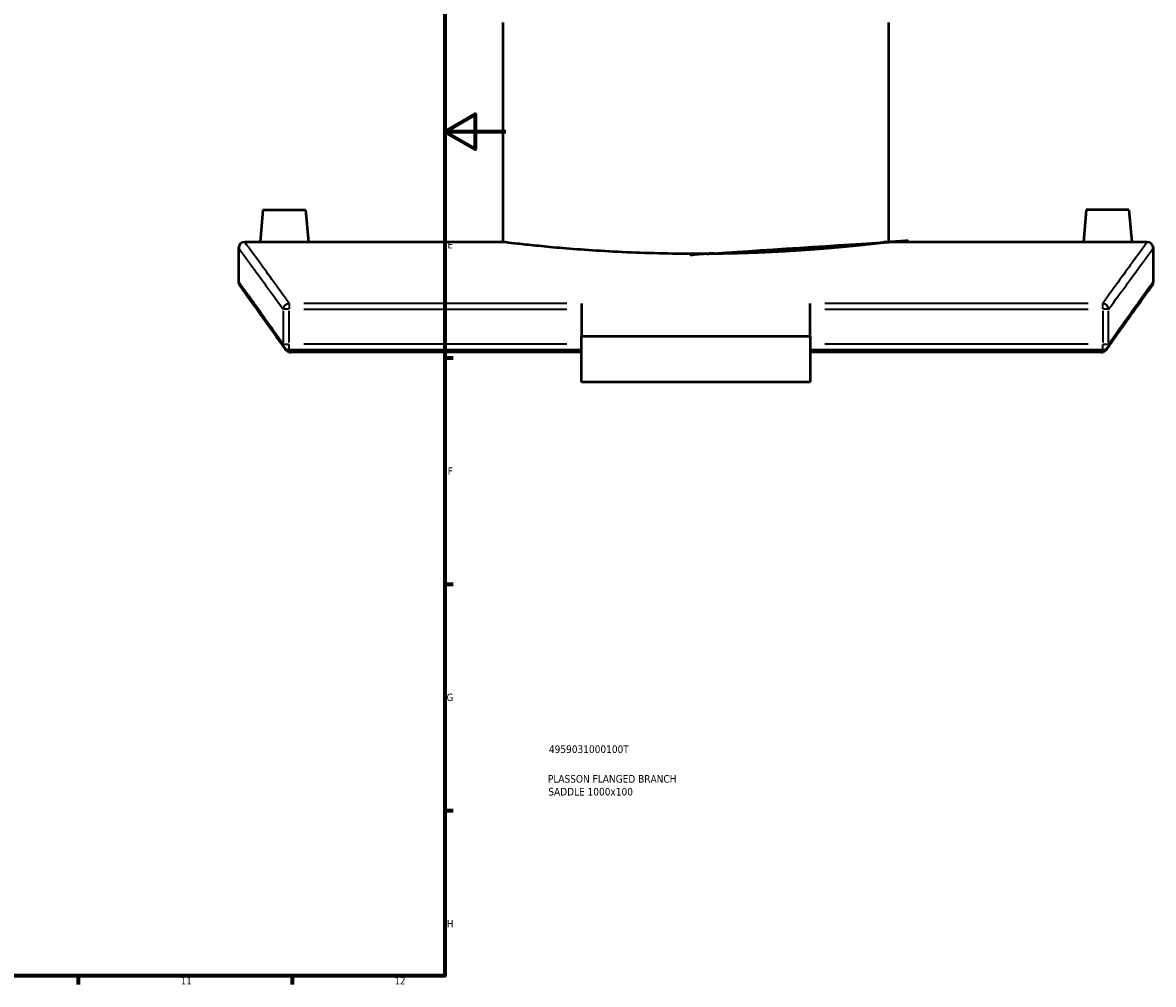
# Model space of a CAD drawing. Header units: millimetres. Extents: x -519 to 1054, y -254 to 828.
# Tile 6 of 10: x 683 to 1053, y 17 to 333. Entities that reach past the tile are written whole.
import ezdxf

# ---------------------------------------------------------------- set-up
doc = ezdxf.new("R2010")
doc.units = ezdxf.units.MM
for name, color, linetype, lineweight in [('Border (ANSI)', 7, 'Continuous', 70), ('Title (ISO)', 7, 'Continuous', 50), ('Visible (ANSI)', 7, 'Continuous', 50), ('Visible Narrow (ANSI)', 7, 'Continuous', 35)]:
    doc.layers.add(name, color=color, linetype=linetype, lineweight=lineweight)
doc.styles.add('Note Text (ANSI)', font='tahoma.ttf')
doc.styles.add('Note Text (ISO)', font='tahoma.ttf')

# ---------------------------------------------------------------- blocks, each defined once
blk = doc.blocks.new('Borders Default Border')
at = {"layer": 'Border (ANSI)'}
for p, q in [((820.9999847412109, 222.7499961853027), (823.7999725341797, 222.7499961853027)), ((820.9999847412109, 148.5000038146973), (823.7999725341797, 148.5000038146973)), ((820.9999847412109, 74.25000190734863), (823.7999725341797, 74.25000190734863)), ((700.8333587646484, 20), (700.8333587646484, 17.20000028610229)), ((770.9166717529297, 20), (770.9166717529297, 17.20000028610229))]:
    blk.add_line(p, q, dxfattribs=at)
at = {"layer": 'Border (ANSI)', "flags": 128}
for points in [[(20, 20), (20, 574.0000152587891), (820.9999847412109, 574.0000152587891), (820.9999847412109, 20), (20, 20)], [(840.9999847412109, 297.0000076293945), (820.9999847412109, 297.0000076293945), (830.9999847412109, 302.773494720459), (830.9999847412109, 291.2265014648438), (820.9999847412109, 297.0000076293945)]]:
    blk.add_lwpolyline(points, dxfattribs=at)
at = {"layer": 'Border (ANSI)', "color": 5, "true_color": 0x0000ff, "char_height": 2.39999994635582, "attachment_point": 7, "style": 'Note Text (ANSI)'}
for s, insert in [('E', (821.9142307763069, 258.6750000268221)), ('F', (821.9793846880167, 184.4250000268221)), ('G', (821.6038174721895, 110.1283225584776)), ('H', (821.7255759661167, 35.92500002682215)), ('11', (734.4330685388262, 17.20000005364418)), ('12', (804.5164018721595, 17.20000005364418))]:
    blk.add_mtext(s, dxfattribs=dict(at, insert=insert))
blk = doc.blocks.new('Title Blocks ISO')
at = {"layer": 'Title (ISO)', "color": 232, "true_color": 0xca0064, "style": 'Note Text (ISO)'}
for tag, p in [('PART_NUMBER_001', (34.15585882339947, 73.13494450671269)), ('DESCRIPTION_001', (33.83688029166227, 63.39776635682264)), ('DESCRIPTION_002', (33.96112475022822, 59.1807303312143))]:
    blk.add_attdef(tag, p, '', height=2.5, dxfattribs=at)

msp = doc.modelspace()

# ---------------------------------------------------------------- linework, layer by layer
at = {"layer": 'Visible (ANSI)'}
for p, q in [((840.1764299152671, 260.7918011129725), (840.1764299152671, 332.7918011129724)), ((966.5764299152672, 260.7918011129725), (966.5764299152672, 332.7918011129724)), ((761.3764299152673, 271.3918011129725), (760.4490500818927, 260.7918011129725)), ((761.3764299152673, 271.3918011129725), (775.3764299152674, 271.3918011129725)), ((775.3764299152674, 271.3918011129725), (776.3038097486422, 260.7918011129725)), ((1031.376429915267, 271.3918011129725), (1030.449050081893, 260.7918011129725)), ((1045.376429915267, 271.3918011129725), (1031.376429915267, 271.3918011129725)), ((1045.376429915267, 271.3918011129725), (1046.303809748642, 260.7918011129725)), ((760.4490500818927, 260.7918011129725), (755.3764299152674, 260.7918011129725)), ((840.1764299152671, 260.7918011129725), (776.3038097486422, 260.7918011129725)), ((1030.449050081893, 260.7918011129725), (966.5764299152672, 260.7918011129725)), ((1051.376429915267, 260.7918011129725), (1046.303809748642, 260.7918011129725)), ((753.3764299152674, 258.7918011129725), (753.3764299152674, 247.7918011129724)), ((1053.376429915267, 247.7918011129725), (1053.376429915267, 258.7918011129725)), ((865.8764299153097, 240.6690276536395), (865.8764299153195, 229.7845696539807)), ((940.8764299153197, 229.7845696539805), (940.8764299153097, 240.6690276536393)), ((940.8764299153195, 229.7845696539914), (865.8764299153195, 229.7845696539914)), ((865.8764299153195, 214.7845696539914), (865.8764299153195, 229.7845696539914)), ((940.8764299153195, 229.7845696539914), (940.8764299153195, 214.7845696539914)), ((865.8764299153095, 225.2894646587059), (770.0010015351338, 225.2894646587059)), ((865.8764299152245, 224.6070055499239), (770.5423733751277, 224.6070055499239)), ((1036.751858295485, 225.2894646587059), (940.8764299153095, 225.2894646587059)), ((1036.210486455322, 224.6070055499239), (940.8764299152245, 224.6070055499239)), ((940.8764299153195, 214.7845696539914), (865.8764299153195, 214.7845696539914))]:
    msp.add_line(p, q, dxfattribs=at)
for centre, start, end in [((755.3764299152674, 258.7918011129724), 90, 180), ((1051.376429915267, 258.7918011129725), 0, 90), ((755.3764299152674, 247.7918011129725), 180, 215.7742467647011), ((1051.376429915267, 247.7918011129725), 324.2257532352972, 0), ((770.001001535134, 227.2894646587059), 215.2194237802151, 270), ((1036.751858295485, 227.2894646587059), 270, 324.7805762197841)]:
    msp.add_arc(centre, 2, start, end, dxfattribs=at)
for points, knots in [([(768.3764299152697, 260.7307022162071), (767.3806214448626, 260.7307022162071), (766.318526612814, 260.7338922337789), (764.3649771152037, 260.7454203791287), (763.4735194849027, 260.7535928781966), (762.0661465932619, 260.768936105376), (761.456363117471, 260.7771020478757), (760.6478163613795, 260.7886169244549), (760.4490500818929, 260.7918011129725), (760.4490500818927, 260.7918011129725)], [0, 0, 0, 0, 0.2987425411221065, 0.2987425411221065, 0.597485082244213, 0.597485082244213, 0.8961817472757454, 0.8961817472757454, 1.194878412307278, 1.194878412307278, 1.194878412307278, 1.194878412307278]), ([(776.3038097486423, 260.7918011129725), (776.3038097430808, 260.7918011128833), (776.1050434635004, 260.7886169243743), (775.2964967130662, 260.7771020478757), (774.6867132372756, 260.768936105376), (773.2793403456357, 260.7535928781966), (772.3878827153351, 260.7454203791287), (770.4343332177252, 260.7338922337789), (769.3722383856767, 260.7307022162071), (768.3764299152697, 260.7307022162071)], [3.584635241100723, 3.584635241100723, 3.584635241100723, 3.584635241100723, 3.883331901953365, 3.883331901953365, 4.182028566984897, 4.182028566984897, 4.480771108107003, 4.480771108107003, 4.779513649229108, 4.779513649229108, 4.779513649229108, 4.779513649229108]), ([(903.3764299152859, 256.8991870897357), (899.4043467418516, 256.8991870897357), (895.2978829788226, 256.9467294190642), (887.1317032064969, 257.1409860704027), (883.0719140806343, 257.287566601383), (875.2875283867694, 257.655680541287), (871.5566557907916, 257.8771621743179), (864.658135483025, 258.3520661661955), (861.4906559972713, 258.6050017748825), (855.8839284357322, 259.0933679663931), (853.2524881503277, 259.3459313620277), (848.6131329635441, 259.8194792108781), (846.6049192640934, 260.0399862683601), (843.3787725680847, 260.4061328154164), (842.158272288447, 260.5517364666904), (840.5569227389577, 260.7446326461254), (840.1764299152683, 260.7918011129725), (840.1764299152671, 260.7918011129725)], [0, 0, 0, 0, 1.191624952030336, 1.191624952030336, 2.383249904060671, 2.383249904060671, 3.574874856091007, 3.574874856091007, 4.766499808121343, 4.766499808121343, 5.958115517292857, 5.958115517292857, 7.14973122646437, 7.14973122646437, 8.341346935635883, 8.341346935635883, 9.532962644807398, 9.532962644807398, 9.532962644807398, 9.532962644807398]), ([(966.5764299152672, 260.7918011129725), (966.5764299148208, 260.791801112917), (966.1959370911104, 260.7446326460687), (964.5945875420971, 260.5517364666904), (963.3740872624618, 260.4061328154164), (960.1479405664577, 260.0399862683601), (958.1397268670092, 259.8194792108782), (953.5003716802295, 259.3459313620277), (950.8689313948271, 259.0933679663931), (945.2622038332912, 258.6050017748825), (942.0947243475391, 258.3520661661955), (935.1962040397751, 257.8771621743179), (931.4653314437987, 257.655680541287), (923.6809457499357, 257.287566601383), (919.6211566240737, 257.1409860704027), (911.454976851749, 256.9467294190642), (907.3485130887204, 256.8991870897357), (903.3764299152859, 256.8991870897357)], [28.5988879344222, 28.5988879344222, 28.59888793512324, 28.59888793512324, 29.79050364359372, 29.79050364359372, 30.98211935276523, 30.98211935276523, 32.17373506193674, 32.17373506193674, 33.36535077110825, 33.36535077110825, 34.55697572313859, 34.55697572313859, 35.74860067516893, 35.74860067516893, 36.94022562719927, 36.94022562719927, 38.1318505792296, 38.1318505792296, 38.1318505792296, 38.1318505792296]), ([(1038.37642991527, 260.7307022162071), (1037.380621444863, 260.7307022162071), (1036.318526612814, 260.7338922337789), (1034.364977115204, 260.7454203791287), (1033.473519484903, 260.7535928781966), (1032.066146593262, 260.768936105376), (1031.456363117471, 260.7771020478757), (1030.64781636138, 260.7886169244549), (1030.449050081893, 260.7918011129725), (1030.449050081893, 260.7918011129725)], [2.389756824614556, 2.389756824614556, 2.389756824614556, 2.389756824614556, 2.688499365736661, 2.688499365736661, 2.987241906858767, 2.987241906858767, 3.285938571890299, 3.285938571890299, 3.584635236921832, 3.584635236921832, 3.584635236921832, 3.584635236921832]), ([(1046.303809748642, 260.7918011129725), (1046.303809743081, 260.7918011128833), (1046.1050434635, 260.7886169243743), (1045.296496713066, 260.7771020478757), (1044.686713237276, 260.768936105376), (1043.279340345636, 260.7535928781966), (1042.387882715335, 260.7454203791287), (1040.434333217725, 260.7338922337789), (1039.372238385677, 260.7307022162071), (1038.37642991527, 260.7307022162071)], [5.974392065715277, 5.974392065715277, 5.974392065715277, 5.974392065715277, 6.273088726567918, 6.273088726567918, 6.571785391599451, 6.571785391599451, 6.870527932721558, 6.870527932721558, 7.169270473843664, 7.169270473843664, 7.169270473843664, 7.169270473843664]), ([(768.3671026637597, 226.136046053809), (767.4219611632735, 227.474905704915), (766.5185578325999, 228.7518425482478), (764.7980932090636, 231.1793661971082), (763.9810339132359, 232.3299502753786), (762.4359889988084, 234.5023102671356), (761.7080052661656, 235.5240836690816), (760.3436464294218, 237.4364951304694), (759.7072730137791, 238.3271309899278), (758.5284191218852, 239.9751421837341), (757.9859400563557, 240.7325157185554), (756.9968617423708, 242.1121394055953), (756.5502635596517, 242.7343882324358), (755.7545990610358, 243.8422091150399), (755.405533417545, 244.3277803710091), (754.8062249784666, 245.1610342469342), (754.5559824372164, 245.508716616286), (754.1552361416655, 246.0653381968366), (754.0047322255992, 246.2742776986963), (753.8040027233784, 246.552915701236), (753.7537765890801, 246.6226149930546), (753.7537765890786, 246.6226149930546)], [3.723376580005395, 3.723376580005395, 3.723376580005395, 3.723376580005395, 5.172681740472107, 5.172681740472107, 6.621986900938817, 6.621986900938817, 8.07129206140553, 8.07129206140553, 9.52059722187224, 9.52059722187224, 10.96990238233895, 10.96990238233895, 12.41920754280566, 12.41920754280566, 13.86851270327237, 13.86851270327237, 15.31781786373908, 15.31781786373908, 16.76712302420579, 16.76712302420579, 18.21642818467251, 18.21642818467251, 18.21642818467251, 18.21642818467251]), ([(1052.999083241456, 246.6226149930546), (1052.999083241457, 246.6226149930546), (1052.94885711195, 246.5529157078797), (1052.748127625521, 246.2742777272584), (1052.597623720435, 246.065338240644), (1052.196877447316, 245.5087166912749), (1051.946634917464, 245.1610343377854), (1051.347326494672, 244.3277804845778), (1050.998260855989, 243.8422092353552), (1050.202596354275, 242.7343883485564), (1049.755998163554, 242.1121395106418), (1048.766919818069, 240.7325157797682), (1048.22444072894, 239.9751422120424), (1047.045586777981, 238.3271309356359), (1046.409213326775, 237.436495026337), (1045.04485442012, 235.5240834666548), (1044.316870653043, 234.5023100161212), (1042.771825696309, 232.3299499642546), (1041.954766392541, 231.1793658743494), (1040.234301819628, 228.7518422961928), (1039.330898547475, 227.4749055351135), (1038.385757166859, 226.136046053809)], [15.32506097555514, 15.32506097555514, 15.32506097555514, 15.32506097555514, 16.7743660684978, 16.7743660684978, 18.22367116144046, 18.22367116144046, 19.67297625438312, 19.67297625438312, 21.12228134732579, 21.12228134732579, 22.57158644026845, 22.57158644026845, 24.02089153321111, 24.02089153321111, 25.47019662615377, 25.47019662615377, 26.91950171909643, 26.91950171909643, 28.36880681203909, 28.36880681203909, 29.81811190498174, 29.81811190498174, 29.81811190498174, 29.81811190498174]), ([(770.001001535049, 224.68060521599), (769.824078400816, 224.7291885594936), (769.6571937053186, 224.8056034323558), (769.2838774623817, 225.0330811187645), (769.0911105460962, 225.2023305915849), (768.8407573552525, 225.4784861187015), (768.7584987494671, 225.5813867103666), (768.6814274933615, 225.6905944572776)], [-0.4144264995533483, -0.4144264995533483, -0.4144264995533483, -0.4144264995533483, -0.349682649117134, -0.349682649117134, -0.2567801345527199, -0.2567801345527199, -0.2074579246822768, -0.2074579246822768, -0.2074579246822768, -0.2074579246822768]), ([(770.001001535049, 224.68060521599), (770.042471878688, 224.6692174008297), (770.0843018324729, 224.6591027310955), (770.2632573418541, 224.6216915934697), (770.402614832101, 224.6070055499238), (770.5423733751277, 224.6070055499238)], [0.2884873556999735, 0.2884873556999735, 0.2884873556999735, 0.2884873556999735, 0.3014012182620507, 0.3014012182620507, 0.3433360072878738, 0.3433360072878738, 0.3433360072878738, 0.3433360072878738]), ([(1038.071432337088, 225.6905944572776), (1037.994361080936, 225.5813867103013), (1037.912102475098, 225.4784861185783), (1037.661749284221, 225.2023305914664), (1037.468982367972, 225.0330811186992), (1037.095666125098, 224.8056034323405), (1036.928781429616, 224.7291885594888), (1036.7518582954, 224.68060521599)], [-0.1759535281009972, -0.1759535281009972, -0.1759535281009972, -0.1759535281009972, -0.1340224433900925, -0.1340224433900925, -0.05504173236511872, -0.05504173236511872, 0, 0, 0, 0])]:
    msp.add_open_spline(points, degree=3, knots=knots, dxfattribs=at)
for points in [[(768.3671027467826, 226.1360461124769), (768.4713854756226, 225.9883221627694), (768.5761765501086, 225.8398440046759), (768.6814740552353, 225.6906132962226)], [(1036.210486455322, 224.6070055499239), (1036.393712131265, 224.6070055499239), (1036.575683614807, 224.632227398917), (1036.7518582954, 224.68060521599)], [(1038.071385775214, 225.6906132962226), (1038.176683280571, 225.8398440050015), (1038.281474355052, 225.9883221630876), (1038.385757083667, 226.1360461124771)]]:
    msp.add_open_spline(points, degree=3, dxfattribs=at)
at = {"layer": 'Visible Narrow (ANSI)'}
for p, q in [((768.0429839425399, 238.174288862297), (768.0429839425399, 227.8623501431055)), ((769.8645535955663, 238.7471743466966), (768.0753566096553, 238.7471743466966)), ((770.0010015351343, 240.6293373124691), (770.0010015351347, 238.8761179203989)), ((770.0010015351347, 227.8623501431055), (770.0010015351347, 238.174288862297)), ((861.0826584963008, 240.6690276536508), (774.794772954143, 240.6690276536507)), ((774.7947729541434, 238.7471743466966), (861.0826584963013, 238.7471743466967)), ((1031.958086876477, 240.6690276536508), (945.6702013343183, 240.6690276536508)), ((945.6702013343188, 238.7471743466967), (1031.958086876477, 238.7471743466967)), ((1036.751858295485, 238.8761179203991), (1036.751858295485, 240.6293373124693)), ((1036.751858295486, 238.1742888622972), (1036.751858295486, 227.8623501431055)), ((1038.677503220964, 238.7471743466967), (1036.888306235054, 238.7471743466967)), ((1038.709875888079, 227.8623501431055), (1038.709875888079, 238.1742888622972)), ((768.0753566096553, 227.2894646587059), (769.8645535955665, 227.2894646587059)), ((770.001001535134, 225.2956299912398), (770.0010015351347, 227.1325464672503)), ((861.0826584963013, 227.289464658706), (774.7947729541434, 227.289464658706)), ((1031.958086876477, 227.2894646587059), (945.6702013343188, 227.289464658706)), ((1036.751858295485, 225.2956299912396), (1036.751858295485, 227.1325464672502)), ((1036.888306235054, 227.2894646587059), (1038.677503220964, 227.2894646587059))]:
    msp.add_line(p, q, dxfattribs=at)
for centre, major_axis, ratio, start_param, end_param in [((770.001001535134, 238.7471743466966), (-1.620968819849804, -1.171520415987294), 0.94225640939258, 4.190249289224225, 5.553163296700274), ((1036.751858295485, 238.7471743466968), (-1.620968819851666, 1.171520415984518), 0.9422564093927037, 3.87161466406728, 5.234528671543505), ((770.0010015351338, 227.2894646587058), (-1.633898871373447, -1.153418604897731), 0.9405893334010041, 5.671543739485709, 6.250993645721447), ((1036.751858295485, 227.2894646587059), (1.633898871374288, -1.153418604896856), 0.9405893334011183, 0.03219166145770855, 0.6116415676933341)]:
    msp.add_ellipse(centre, major_axis=major_axis, ratio=ratio, start_param=start_param, end_param=end_param, dxfattribs=at)
for points, knots in [([(770.0010015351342, 240.6690276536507), (765.7935740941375, 246.5133114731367), (762.4195161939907, 251.1527142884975), (756.9407561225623, 258.6648768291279), (755.3764299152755, 260.7918011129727), (755.3764299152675, 260.7918011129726)], [-29.84291773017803, -29.84291773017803, -29.84291773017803, -29.84291773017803, -23.40844073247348, -23.40844073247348, -15.35845434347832, -15.35845434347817, -15.35845434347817, -15.35845434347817]), ([(1051.376429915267, 260.7918011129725), (1051.376429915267, 260.7918011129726), (1051.376429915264, 260.791801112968), (1051.376429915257, 260.7918011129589), (1051.376425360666, 260.7917949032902), (1049.811795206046, 258.6644584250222), (1044.332530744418, 251.1515960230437), (1040.958778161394, 246.5126064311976), (1036.751858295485, 240.6690276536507)], [-18.52468617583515, -18.52468617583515, -18.52468617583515, -18.52468617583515, -18.52467435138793, -18.52467435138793, -18.52467435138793, -10.47392442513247, -10.47392442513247, -4.040223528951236, -4.040223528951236, -4.040223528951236, -4.040223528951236]), ([(753.3764299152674, 258.7918011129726), (753.3764299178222, 258.791801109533), (754.9452467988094, 256.6731367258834), (760.4397346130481, 249.1901476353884), (763.8234869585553, 244.5687500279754), (768.0429839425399, 238.7471743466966)], [15.35845435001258, 15.35845435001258, 15.35845435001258, 15.35845435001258, 23.40844073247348, 23.40844073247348, 29.84291773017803, 29.84291773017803, 29.84291773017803, 29.84291773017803]), ([(1038.709875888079, 238.7471743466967), (1042.928863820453, 244.5680476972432), (1046.31230999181, 249.1890337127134), (1051.807303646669, 256.6727199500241), (1053.376425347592, 258.7917949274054), (1053.376429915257, 258.7918011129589), (1053.376429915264, 258.791801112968), (1053.376429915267, 258.7918011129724), (1053.376429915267, 258.7918011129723)], [4.040223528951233, 4.040223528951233, 4.040223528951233, 4.040223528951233, 10.47392442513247, 10.47392442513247, 18.52467435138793, 18.52467435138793, 18.52467435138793, 18.52468616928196, 18.52468616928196, 18.52468616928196, 18.52468616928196]), ([(768.0429839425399, 227.2894646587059), (763.7518321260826, 233.3507840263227), (760.3219442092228, 238.1407236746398), (754.9019401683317, 245.6868623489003), (753.3764299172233, 247.7918011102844), (753.3764299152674, 247.7918011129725)], [3.72337658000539, 3.72337658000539, 3.72337658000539, 3.72337658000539, 10.27869948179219, 10.27869948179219, 18.2164281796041, 18.2164281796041, 18.2164281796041, 18.2164281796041]), ([(1053.376429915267, 247.7918011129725), (1053.376429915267, 247.7918011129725), (1053.376429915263, 247.7918011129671), (1053.376429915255, 247.7918011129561), (1053.376425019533, 247.7917943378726), (1051.850631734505, 245.6864661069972), (1046.430152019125, 238.1396567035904), (1043.000549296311, 233.3501082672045), (1038.709875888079, 227.2894646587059)], [15.32506098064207, 15.32506098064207, 15.32506098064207, 15.32506098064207, 15.32507382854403, 15.32507382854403, 15.32507382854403, 23.26351970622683, 23.26351970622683, 29.81811190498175, 29.81811190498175, 29.81811190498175, 29.81811190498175])]:
    msp.add_open_spline(points, degree=3, knots=knots, dxfattribs=at)
for points in [[(770.5423733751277, 224.6070055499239), (770.3800169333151, 224.8362620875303), (770.2188495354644, 225.0637611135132), (770.0588772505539, 225.28949717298)], [(1036.693982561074, 225.2894971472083), (1036.53401028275, 225.063761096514), (1036.372842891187, 224.8362620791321), (1036.210486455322, 224.6070055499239)]]:
    msp.add_open_spline(points, degree=3, dxfattribs=at)

# ---------------------------------------------------------------- block references
msp.add_blockref('Borders Default Border', (0, 0))
msp.add_blockref('Title Blocks ISO', (821, 20)).add_auto_attribs({'PART_NUMBER_001': '4959031000100T', 'DESCRIPTION_001': 'PLASSON FLANGED BRANCH', 'DESCRIPTION_002': 'SADDLE 1000x100'})

doc.saveas('drawing.dxf')
